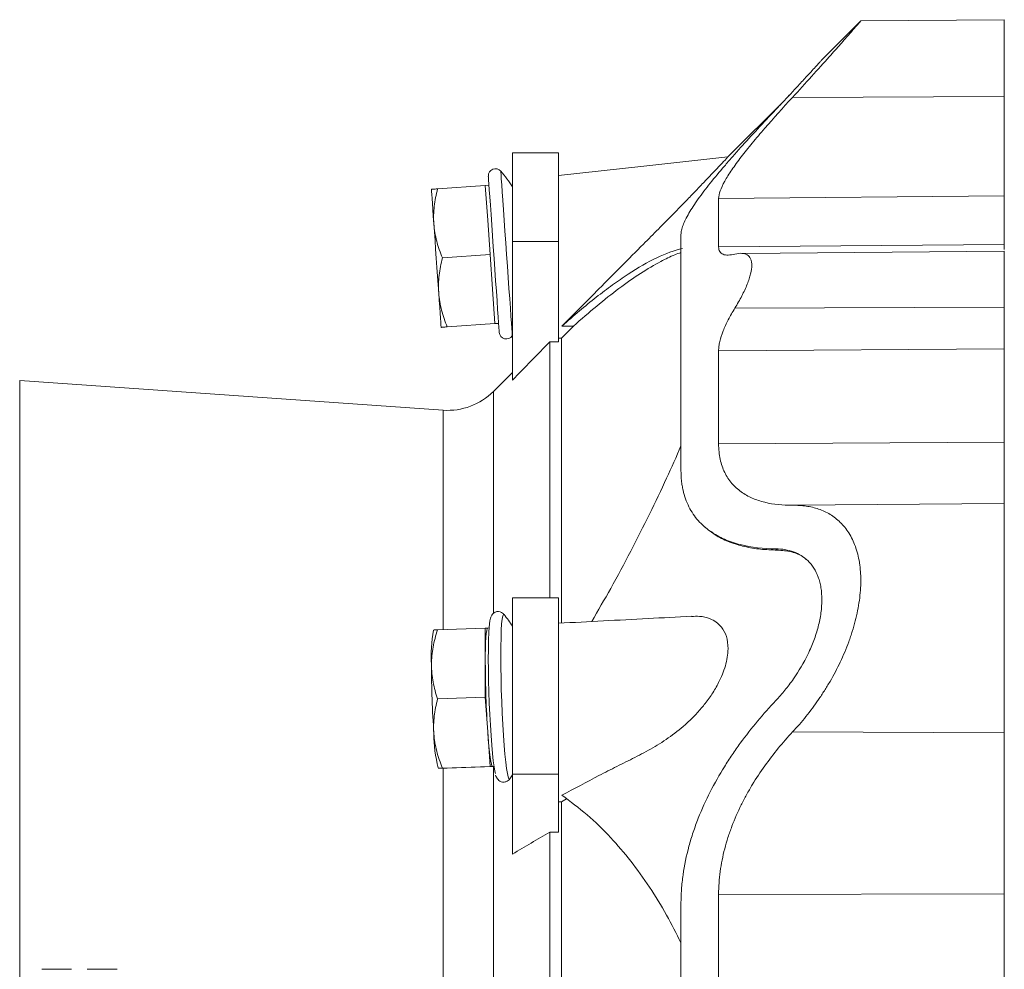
# Model space of a CAD drawing. Header units: millimetres. Extents: x -52 to 1097, y -325 to 885.
# Tile 7 of 8: x 172 to 386, y 642 to 848. Entities that reach past the tile are written whole.
import ezdxf

# ---------------------------------------------------------------- set-up
doc = ezdxf.new("R2010")
doc.units = ezdxf.units.MM

msp = doc.modelspace()

# ---------------------------------------------------------------- linework, layer by layer
at = {"color": 7, "linetype": 'Continuous', "lineweight": 15}
for p, q in [((354.46, 847.99), (346.03, 839.55)), ((385.58, 848.26), (354.45, 847.99)), ((337.93, 830.76), (325.69, 818.52)), ((288.98, 819.37), (278.98, 819.37)), ((278.98, 800.2), (278.98, 819.37)), ((288.98, 800.2), (288.98, 819.37)), ((273.08, 812.32), (262.75, 811.59)), ((273.88, 812.37), (273.08, 812.32)), ((273.08, 812.32), (273.61, 804.83)), ((273.61, 804.83), (274.13, 797.35)), ((278.98, 770.14), (278.98, 800.2)), ((288.98, 778.44), (288.98, 800.2)), ((274.13, 797.35), (263.79, 796.63)), ((274.13, 797.35), (274.65, 789.87)), ((385.58, 798.08), (328.92, 797.59)), ((274.65, 789.87), (275.18, 782.39)), ((385.58, 785.94), (327.19, 785.74)), ((275.18, 782.39), (264.84, 781.67)), ((275.18, 782.39), (275.97, 782.44)), ((292.19, 781.85), (289.58, 779.23)), ((292.19, 781.85), (289.71, 781.85)), ((289.58, 779.23), (288.98, 779.23)), ((289.58, 717.5), (289.58, 779.23)), ((287.11, 722.91), (287.11, 778.44)), ((288.98, 778.44), (287.11, 778.44)), ((278.98, 771.81), (274.85, 767.68)), ((263.97, 763.62), (172.16, 770.04)), ((385.58, 743.41), (339.75, 743.01)), ((320.56, 738.39), (320.93, 738.06)), ((336.06, 733.56), (336.39, 733.29)), ((288.98, 722.91), (278.98, 722.91)), ((278.98, 684.7), (278.98, 722.91)), ((288.98, 684.7), (288.98, 722.91)), ((261.91, 716.02), (261.84, 715.89)), ((273.08, 716.38), (262.75, 716.02)), ((273.61, 716.39), (273.08, 716.38)), ((273.08, 716.38), (273.08, 708.88)), ((273.92, 716.4), (273.61, 716.39)), ((273.08, 708.88), (273.08, 701.38)), ((273.08, 701.38), (262.75, 701.02)), ((273.08, 701.38), (273.61, 693.89)), ((273.61, 693.89), (274.13, 686.4)), ((262.88, 686.08), (262.95, 685.97)), ((274.13, 686.4), (263.79, 686.03)), ((274.97, 686.41), (264.84, 686.05)), ((274.13, 686.4), (274.65, 686.41)), ((274.65, 686.41), (274.97, 686.42)), ((274.65, 686.41), (274.97, 686.41)), ((278.4, 683.71), (278.42, 683.74)), ((278.98, 667.39), (278.98, 684.7)), ((288.98, 672.17), (288.98, 684.7)), ((289.58, 678.74), (288.98, 678.74)), ((290.72, 679.35), (289.58, 678.74)), ((289.58, 532.14), (289.58, 678.74)), ((288.98, 672.17), (287.11, 672.17)), ((287.11, 538.71), (287.11, 672.17)), ((176.94, 642.41), (183.42, 642.41)), ((186.8, 642.41), (193.28, 642.41))]:
    msp.add_line(p, q, dxfattribs=at)
at = {"color": 8, "linetype": 'Continuous', "lineweight": 0}
for p, q in [((385.58, 831.63), (339.68, 831.43)), ((385.58, 810.06), (323.66, 809.53)), ((288.98, 800.2), (278.98, 800.2)), ((385.58, 799.55), (323.66, 799.05)), ((385.58, 776.93), (323.66, 776.49)), ((172.16, 770.04), (172.16, 605.44)), ((274.85, 719.69), (274.85, 767.68)), ((263.97, 716.06), (263.97, 763.62)), ((385.58, 756.71), (323.66, 756.33)), ((385.58, 693.66), (339.68, 693.86)), ((263.97, 524.77), (263.97, 686.08)), ((274.85, 524.47), (274.85, 686.41)), ((288.98, 684.7), (278.98, 684.7)), ((385.58, 658.78), (323.66, 658.65))]:
    msp.add_line(p, q, dxfattribs=at)
at = {"color": 7, "linetype": 'Continuous', "lineweight": 15, "flags": 128}
for points in [[(325.68, 818.53), (307.46, 816.53), (288.98, 814.49)], [(273.74, 814.33), (273.74, 814.33), (273.76, 814.11), (273.8, 813.54), (273.86, 812.62), (273.95, 811.38), (274.06, 809.83), (274.18, 808.03), (274.33, 806), (274.48, 803.78), (274.65, 801.43), (274.82, 799), (274.99, 796.53), (275.16, 794.08), (275.33, 791.69), (275.49, 789.44), (275.63, 787.35), (275.76, 785.47), (275.88, 783.85), (275.97, 782.52), (276.04, 781.51), (276.09, 780.83), (276.11, 780.51), (276.11, 780.48)], [(261.41, 811.5), (261.42, 811.37), (261.45, 810.99), (261.49, 810.36), (261.55, 809.49), (261.63, 808.41), (261.72, 807.12), (261.82, 805.64), (261.94, 804.02)], [(261.94, 804.02), (262.06, 802.26), (262.19, 800.41), (262.32, 798.49), (262.46, 796.54), (262.59, 794.58), (262.73, 792.66), (262.86, 790.81), (262.98, 789.05)], [(263.5, 781.57), (263.5, 781.7), (263.47, 782.08), (263.42, 782.71), (263.36, 783.58), (263.29, 784.66), (263.2, 785.95), (263.1, 787.43), (262.98, 789.05)], [(277.17, 719.32), (277.16, 719.33), (277.15, 719.33)], [(273.08, 708.88), (273.09, 710.51), (273.12, 711.98), (273.16, 713.28), (273.22, 714.37), (273.3, 715.24), (273.39, 715.87), (273.49, 716.26), (273.61, 716.39)], [(273.75, 711.73), (273.74, 709.66), (273.76, 707.41), (273.8, 705.04), (273.86, 702.59), (273.95, 700.11), (274.06, 697.66), (274.18, 695.3), (274.33, 693.06), (274.48, 691), (274.65, 689.17), (274.82, 687.59), (274.99, 686.31), (275.16, 685.35), (275.29, 684.85)], [(274.65, 686.41), (274.53, 686.53), (274.4, 686.91), (274.27, 687.54), (274.13, 688.41), (273.99, 689.49), (273.86, 690.78), (273.73, 692.26), (273.61, 693.89)]]:
    msp.add_lwpolyline(points, dxfattribs=at)
at = {"color": 8, "linetype": 'Continuous', "lineweight": 0, "flags": 128}
for points in [[(276.44, 815.44), (276.44, 815.44), (276.46, 815.22), (276.5, 814.65), (276.56, 813.73), (276.65, 812.49), (276.76, 810.94), (276.88, 809.12), (277.03, 807.06), (277.18, 804.81), (277.35, 802.42), (277.53, 799.92), (277.7, 797.38), (277.88, 794.85), (278.05, 792.37), (278.22, 789.99), (278.38, 787.77), (278.52, 785.76), (278.64, 783.98), (278.75, 782.48), (278.83, 781.29), (278.89, 780.43), (278.92, 779.92), (278.94, 779.76)], [(277.15, 719.33), (277, 719.36), (276.86, 719.02), (276.74, 718.33), (276.63, 717.29), (276.55, 715.94), (276.49, 714.29), (276.45, 712.38)], [(276.45, 712.38), (276.44, 710.25), (276.46, 707.94), (276.5, 705.5), (276.56, 702.98), (276.65, 700.43), (276.76, 697.91), (276.88, 695.45), (277.03, 693.12), (277.18, 690.96), (277.35, 689.02), (277.53, 687.33), (277.7, 685.93), (277.88, 684.84), (278.05, 684.1), (278.22, 683.71), (278.38, 683.68), (278.4, 683.71)]]:
    msp.add_lwpolyline(points, dxfattribs=at)
at = {"color": 7, "linetype": 'Continuous', "lineweight": 15}
for centre, radius, start, end in [((275.28, 814.44), 1.53, 40.5838, 184), ((253.66, 795.92), 30, 32.4136, 40.5838), ((277.64, 780.59), 1.53, 184, 327.4162), ((253.66, 795.92), 30, 327.4162, 327.5864), ((264.95, 777.58), 14, 266, 315), ((253.66, 700.68), 30, 32.4136, 38.4448), ((292.2, 710.41), 30.85, 169.762, 183.6049), ((502, 709.36), 228.91, 180.1212, 183.8763), ((490.33, 708.95), 228.91, 180.1212, 183.8763), ((292.99, 693.7), 31.06, 180.408, 194.2105), ((253.66, 700.68), 30, 325.5601, 327.5864)]:
    msp.add_arc(centre, radius, start, end, dxfattribs=at)
for points, knots in [([(339.68, 831.43), (341.09, 832.97), (343.94, 836.08), (347.4, 839.94), (350.15, 843.04), (352.05, 845.21), (353.44, 846.8), (354.2, 847.68), (354.54, 848.07), (354.46, 847.99), (354.46, 847.99)], [0, 0, 0, 0, 0.1815902, 0.3678359, 0.5050769, 0.6458262, 0.7620802, 0.8815545, 0.9979074, 1, 1, 1, 1]), ([(385.58, 848.26), (385.58, 848.26), (385.58, 848.15), (385.58, 847.69), (385.58, 847.35), (385.58, 846.46), (385.58, 845.91), (385.58, 844.65), (385.58, 843.93), (385.58, 842.35), (385.58, 841.5), (385.58, 839.69), (385.58, 838.74), (385.58, 836.77), (385.58, 835.76), (385.58, 833.71), (385.58, 832.67), (385.58, 831.63)], [0, 0, 0, 0, 0.125, 0.125, 0.25, 0.25, 0.375, 0.375, 0.5, 0.5, 0.625, 0.625, 0.75, 0.75, 0.875, 0.875, 1, 1, 1, 1]), ([(346.03, 839.55), (346, 839.52), (345.94, 839.45), (345.46, 838.92), (344.69, 838.08), (343.55, 836.82), (341.93, 835.06), (339.99, 832.96), (338.01, 830.84), (336.72, 829.47), (336.06, 828.78)], [0, 0, 0, 0, 0.098152, 0.211907, 0.323386, 0.437404, 0.592434, 0.75192, 0.875284, 1, 1, 1, 1]), ([(339.81, 832.77), (339.8, 832.77), (339.25, 832.17), (338.61, 831.48), (337.95, 830.78), (337.93, 830.76)], [0, 0, 0, 0, 0.011254, 0.970665, 1, 1, 1, 1]), ([(323.66, 809.53), (323.66, 809.99), (323.78, 810.53), (324.22, 811.77), (324.55, 812.46), (325.19, 813.61), (325.43, 814.02), (325.95, 814.85), (326.23, 815.28), (327.13, 816.6), (327.81, 817.53), (328.93, 818.99), (329.31, 819.48), (330.12, 820.5), (330.54, 821.01), (331.82, 822.57), (332.72, 823.63), (335.53, 826.88), (337.55, 829.12), (339.68, 831.43)], [0, 0, 0, 0, 0.125, 0.125, 0.25, 0.25, 0.3125, 0.3125, 0.375, 0.375, 0.5, 0.5, 0.5625, 0.5625, 0.625, 0.625, 0.75, 0.75, 1, 1, 1, 1]), ([(385.58, 810.06), (385.58, 810.84), (385.58, 811.9), (385.58, 814.6), (385.58, 816.23), (385.58, 819.96), (385.58, 822.07), (385.58, 826.63), (385.58, 829.09), (385.58, 831.63)], [0, 0, 0, 0, 0.25, 0.25, 0.5, 0.5, 0.75, 0.75, 1, 1, 1, 1]), ([(336.06, 828.78), (333.36, 825.92), (330.78, 823.15), (327.76, 819.79), (327.17, 819.12), (326.02, 817.81), (325.46, 817.16), (323.82, 815.25), (322.8, 814.02), (320.9, 811.64), (320.03, 810.49), (318.86, 808.85), (318.49, 808.31), (317.82, 807.28), (317.51, 806.78), (316.67, 805.36), (316.24, 804.49), (315.88, 803.52), (315.81, 803.33), (315.7, 802.96), (315.65, 802.78), (315.54, 802.27), (315.5, 801.96), (315.5, 801.67)], [0, 0, 0, 0, 0.25, 0.25, 0.3125, 0.3125, 0.375, 0.375, 0.5, 0.5, 0.625, 0.625, 0.6875, 0.6875, 0.75, 0.75, 0.875, 0.875, 0.90625, 0.90625, 0.9375, 0.9375, 1, 1, 1, 1]), ([(289.71, 781.85), (292.38, 784.54), (298.26, 790.46), (305.23, 797.47), (310.6, 802.87), (313.82, 806.13), (316.56, 808.94), (318.8, 811.26), (320.58, 813.12), (322.24, 814.86), (323.55, 816.24), (324.51, 817.26), (325.16, 817.96), (325.55, 818.37), (325.78, 818.61), (325.69, 818.52), (325.69, 818.52)], [0, 0, 0, 0, 0.19458, 0.428422, 0.507184, 0.585933, 0.664182, 0.713132, 0.762635, 0.81164, 0.861813, 0.895174, 0.929326, 0.962745, 0.997462, 1, 1, 1, 1]), ([(261.41, 811.5), (261.41, 811.5), (261.44, 811.5), (261.57, 811.51), (261.66, 811.52), (262.01, 811.54), (262.34, 811.56), (262.75, 811.59)], [0, 0, 0, 0, 0.25, 0.25, 0.5, 0.5, 1, 1, 1, 1]), ([(261.94, 804.02), (261.89, 804.65), (261.88, 805.29), (261.91, 806.56), (261.96, 807.2), (262.18, 809.09), (262.43, 810.34), (262.75, 811.59)], [0, 0, 0, 0, 0.25, 0.25, 0.5, 0.5, 1, 1, 1, 1]), ([(263.79, 796.63), (263.3, 797.82), (262.88, 799.03), (262.24, 801.49), (262.02, 802.74), (261.94, 804.02)], [0, 0, 0, 0, 0.5, 0.5, 1, 1, 1, 1]), ([(315.5, 801.67), (315.5, 799.4), (315.5, 796.59), (315.5, 789.94), (315.5, 786.08), (315.5, 777.42), (315.5, 772.61), (315.5, 762.14), (315.5, 756.5), (315.5, 750.52)], [0, 0, 0, 0, 0.25, 0.25, 0.5, 0.5, 0.75, 0.75, 1, 1, 1, 1]), ([(315.81, 798.65), (314.06, 798.26), (312.21, 797.59), (308.28, 795.72), (306.21, 794.53), (302.93, 792.38), (301.8, 791.6), (300.08, 790.35), (299.49, 789.92), (298.32, 789.03), (297.73, 788.57), (294.74, 786.21), (292.27, 784.13), (289.71, 781.85)], [0, 0, 0, 0, 0.25, 0.25, 0.5, 0.5, 0.625, 0.625, 0.6875, 0.6875, 0.75, 0.75, 1, 1, 1, 1]), ([(327.19, 797.46), (326.67, 797.33), (326.19, 797.25), (325.55, 797.23), (325.34, 797.24), (324.97, 797.3), (324.79, 797.34), (324.32, 797.53), (324.08, 797.73), (323.83, 798.14), (323.77, 798.29), (323.68, 798.64), (323.66, 798.84), (323.66, 799.05)], [0, 0, 0, 0, 0.25, 0.25, 0.375, 0.375, 0.5, 0.5, 0.75, 0.75, 0.875, 0.875, 1, 1, 1, 1]), ([(385.58, 799.55), (385.58, 799.11), (385.58, 798.65), (385.58, 798.45), (385.58, 798.44)], [0, 0, 0, 0, 0.943857, 1, 1, 1, 1]), ([(262.98, 789.05), (262.94, 789.69), (262.92, 790.33), (262.96, 791.6), (263, 792.23), (263.22, 794.13), (263.47, 795.38), (263.79, 796.63)], [0, 0, 0, 0, 0.25, 0.25, 0.5, 0.5, 1, 1, 1, 1]), ([(292.19, 781.85), (293.89, 783.33), (297.28, 786.29), (302.14, 790.1), (306.79, 793.38), (310.78, 795.72), (313.67, 797.15), (315.05, 797.63), (315.5, 797.78)], [0, 0, 0, 0, 0.193696, 0.387378, 0.5861, 0.784804, 0.929718, 1, 1, 1, 1]), ([(327.19, 797.46), (327.74, 797.58), (328.24, 797.64), (328.91, 797.6), (329.12, 797.57), (329.5, 797.47), (329.69, 797.39), (330.17, 797.1), (330.42, 796.82), (330.67, 796.26), (330.74, 796.05), (330.83, 795.58), (330.85, 795.32), (330.85, 794.5), (330.77, 793.87), (330.51, 792.82), (330.4, 792.45), (330.16, 791.69), (330.01, 791.3), (329.69, 790.5), (329.51, 790.09), (329.12, 789.24), (328.91, 788.82), (328.24, 787.52), (327.74, 786.64), (327.19, 785.74)], [0, 0, 0, 0, 0.125, 0.125, 0.1875, 0.1875, 0.25, 0.25, 0.375, 0.375, 0.4375, 0.4375, 0.5, 0.5, 0.625, 0.625, 0.6875, 0.6875, 0.75, 0.75, 0.8125, 0.8125, 0.875, 0.875, 1, 1, 1, 1]), ([(385.58, 785.94), (385.58, 787.32), (385.58, 790.17), (385.58, 793.7), (385.58, 796.18), (385.58, 797.65), (385.58, 797.94), (385.58, 798.08)], [0, 0, 0, 0, 0.2099342, 0.4306481, 0.6560381, 0.8320764, 1, 1, 1, 1]), ([(264.84, 781.67), (264.35, 782.86), (263.93, 784.07), (263.29, 786.53), (263.07, 787.78), (262.98, 789.05)], [0, 0, 0, 0, 0.5, 0.5, 1, 1, 1, 1]), ([(327.19, 785.74), (326.67, 784.9), (326.19, 784.06), (325.55, 782.82), (325.34, 782.41), (324.97, 781.59), (324.79, 781.18), (324.32, 779.99), (324.08, 779.23), (323.83, 778.16), (323.77, 777.81), (323.68, 777.13), (323.66, 776.8), (323.66, 776.49)], [0, 0, 0, 0, 0.25, 0.25, 0.375, 0.375, 0.5, 0.5, 0.75, 0.75, 0.875, 0.875, 1, 1, 1, 1]), ([(385.58, 785.94), (385.58, 784.17), (385.58, 782.47), (385.58, 779.41), (385.58, 778.05), (385.58, 776.93)], [0, 0, 0, 0, 0.5, 0.5, 1, 1, 1, 1]), ([(263.5, 781.57), (263.5, 781.57), (263.54, 781.57), (263.66, 781.58), (263.75, 781.59), (264.1, 781.61), (264.44, 781.64), (264.84, 781.67)], [0, 0, 0, 0, 0.25, 0.25, 0.5, 0.5, 1, 1, 1, 1]), ([(315.5, 755.86), (314.48, 753.54), (312.34, 748.68), (308.69, 741.03), (304.64, 733.04), (300.47, 725.24), (297.54, 720.2), (296.16, 717.81)], [0, 0, 0, 0, 0.186353, 0.391011, 0.601272, 0.811551, 1, 1, 1, 1]), ([(323.66, 756.33), (323.66, 755.12), (323.78, 754.01), (324.22, 751.94), (324.55, 750.99), (325.19, 749.68), (325.43, 749.26), (325.95, 748.47), (326.23, 748.1), (327.13, 747.05), (327.81, 746.44), (328.93, 745.65), (329.31, 745.4), (330.12, 744.95), (330.54, 744.74), (331.82, 744.18), (332.72, 743.88), (335.53, 743.18), (337.55, 742.98), (339.68, 743.01)], [0, 0, 0, 0, 0.125, 0.125, 0.25, 0.25, 0.3125, 0.3125, 0.375, 0.375, 0.5, 0.5, 0.5625, 0.5625, 0.625, 0.625, 0.75, 0.75, 1, 1, 1, 1]), ([(385.58, 756.71), (385.58, 754.65), (385.58, 752.76), (385.58, 749.43), (385.58, 747.99), (385.58, 745.69), (385.58, 744.82), (385.58, 743.68), (385.58, 743.4), (385.58, 743.41)], [0, 0, 0, 0, 0.25, 0.25, 0.5, 0.5, 0.75, 0.75, 1, 1, 1, 1]), ([(336.06, 733.56), (333.36, 733.57), (330.78, 733.85), (327.76, 734.62), (327.17, 734.8), (326.02, 735.19), (325.46, 735.41), (323.82, 736.13), (322.8, 736.7), (320.9, 738.04), (320.03, 738.81), (318.86, 740.13), (318.49, 740.6), (317.82, 741.6), (317.51, 742.12), (316.67, 743.76), (316.24, 744.96), (315.88, 746.6), (315.81, 746.93), (315.7, 747.62), (315.65, 747.97), (315.54, 749.03), (315.5, 749.76), (315.5, 750.52)], [0, 0, 0, 0, 0.25, 0.25, 0.3125, 0.3125, 0.375, 0.375, 0.5, 0.5, 0.625, 0.625, 0.6875, 0.6875, 0.75, 0.75, 0.875, 0.875, 0.90625, 0.90625, 0.9375, 0.9375, 1, 1, 1, 1]), ([(339.68, 693.86), (340.68, 694.94), (341.66, 696.06), (343.53, 698.39), (344.44, 699.6), (345.74, 701.5), (346.17, 702.14), (347, 703.46), (347.41, 704.14), (348.61, 706.19), (349.34, 707.59), (350.7, 710.45), (351.32, 711.92), (352.01, 713.79), (352.14, 714.17), (352.4, 714.92), (352.52, 715.3), (352.87, 716.42), (353.09, 717.17), (353.66, 719.42), (353.96, 720.91), (354.37, 723.88), (354.47, 725.31), (354.47, 727.37), (354.45, 728.04), (354.37, 729.03), (354.34, 729.36), (354.27, 730), (354.22, 730.32), (353.97, 731.88), (353.68, 733.03), (353.1, 734.62), (352.89, 735.13), (352.42, 736.1), (352.16, 736.56), (351.34, 737.87), (350.72, 738.63), (349.7, 739.63), (349.34, 739.94), (348.6, 740.52), (348.22, 740.78), (347.04, 741.49), (346.21, 741.87), (344.47, 742.47), (343.56, 742.69), (342.14, 742.89), (341.66, 742.94), (340.68, 743), (340.18, 743.01), (339.68, 743.01)], [0, 0, 0, 0, 0.0625, 0.0625, 0.125, 0.125, 0.15625, 0.15625, 0.1875, 0.1875, 0.25, 0.25, 0.3125, 0.3125, 0.328125, 0.328125, 0.34375, 0.34375, 0.375, 0.375, 0.4375, 0.4375, 0.5, 0.5, 0.53125, 0.53125, 0.546875, 0.546875, 0.5625, 0.5625, 0.625, 0.625, 0.65625, 0.65625, 0.6875, 0.6875, 0.75, 0.75, 0.78125, 0.78125, 0.8125, 0.8125, 0.875, 0.875, 0.9375, 0.9375, 0.96875, 0.96875, 1, 1, 1, 1]), ([(385.58, 743.41), (385.58, 743.41), (385.58, 743.35), (385.58, 743.07), (385.58, 742.86), (385.58, 742.25), (385.58, 741.86), (385.58, 740.88), (385.58, 740.3), (385.58, 738.93), (385.58, 738.14), (385.58, 736.37), (385.58, 735.38), (385.58, 733.23), (385.58, 732.06), (385.58, 729.56), (385.58, 728.24), (385.58, 725.47), (385.58, 724.03), (385.58, 721.07), (385.58, 719.56), (385.58, 716.52), (385.58, 714.99), (385.58, 711.95), (385.58, 710.44), (385.58, 707.49), (385.58, 706.05), (385.58, 703.27), (385.58, 701.92), (385.58, 699.35), (385.58, 698.13), (385.58, 695.8), (385.58, 694.7), (385.58, 693.66)], [0, 0, 0, 0, 0.0625, 0.0625, 0.125, 0.125, 0.1875, 0.1875, 0.25, 0.25, 0.3125, 0.3125, 0.375, 0.375, 0.4375, 0.4375, 0.5, 0.5, 0.5625, 0.5625, 0.625, 0.625, 0.6875, 0.6875, 0.75, 0.75, 0.8125, 0.8125, 0.875, 0.875, 0.9375, 0.9375, 1, 1, 1, 1]), ([(322.08, 737.32), (322.46, 737), (323.63, 736.01), (326.09, 734.97), (329.26, 733.98), (332.7, 733.4), (335.16, 733.33), (336.39, 733.29)], [0, 0, 0, 0, 0.103594, 0.324412, 0.545303, 0.77263, 1, 1, 1, 1]), ([(346.04, 722.5), (346.04, 723.43), (345.97, 724.3), (345.77, 725.54), (345.69, 725.94), (345.49, 726.71), (345.37, 727.09), (344.98, 728.16), (344.66, 728.8), (344.11, 729.68), (343.91, 729.95), (343.49, 730.47), (343.27, 730.72), (342.12, 731.84), (341.06, 732.49), (339.28, 733.13), (338.66, 733.29), (337.39, 733.5), (336.74, 733.55), (336.06, 733.56)], [0, 0, 0, 0, 0.125, 0.125, 0.1875, 0.1875, 0.25, 0.25, 0.375, 0.375, 0.4375, 0.4375, 0.5, 0.5, 0.75, 0.75, 0.875, 0.875, 1, 1, 1, 1]), ([(336.39, 733.29), (337.42, 733.2), (339.48, 733.03), (341.55, 732.22), (342.47, 731.4), (342.63, 731.26)], [0, 0, 0, 0, 0.45156, 0.902337, 1, 1, 1, 1]), ([(346.04, 722.5), (346.04, 721.58), (345.97, 720.63), (345.77, 719.17), (345.69, 718.68), (345.49, 717.68), (345.37, 717.18), (344.98, 715.68), (344.66, 714.68), (344.11, 713.2), (343.91, 712.71), (343.49, 711.73), (343.27, 711.24), (342.12, 708.86), (341.06, 707.06), (339.28, 704.51), (338.66, 703.69), (337.39, 702.13), (336.74, 701.38), (336.06, 700.66)], [0, 0, 0, 0, 0.125, 0.125, 0.1875, 0.1875, 0.25, 0.25, 0.375, 0.375, 0.4375, 0.4375, 0.5, 0.5, 0.75, 0.75, 0.875, 0.875, 1, 1, 1, 1]), ([(277.2, 719.25), (277.15, 719.32), (277.03, 719.5), (276.62, 719.82), (275.95, 720.02), (275.25, 719.89), (274.75, 719.55), (274.47, 719.19), (274.3, 718.85), (274.18, 718.47), (274.07, 717.92), (273.96, 717.08), (273.87, 715.91), (273.81, 714.48), (273.77, 713.07), (273.76, 712.12), (273.75, 711.8)], [0, 0, 0, 0, 0.028426, 0.069594, 0.112055, 0.159357, 0.197773, 0.235225, 0.27792, 0.335427, 0.430615, 0.557918, 0.679611, 0.807996, 0.933821, 1, 1, 1, 1]), ([(317.78, 718.95), (314.65, 718.78), (305.05, 718.26), (295.45, 717.77), (288.98, 717.44)], [0, 0, 0, 0, 0.326586, 1, 1, 1, 1]), ([(289.71, 680.13), (292.38, 681.57), (296.34, 683.72), (301.62, 686.41), (305.51, 688.3), (309.4, 690.37), (313.23, 692.79), (316.37, 695.3), (318.8, 697.7), (320.59, 699.76), (322.25, 702.04), (323.56, 704.27), (324.51, 706.35), (325.16, 708.2), (325.58, 710.07), (325.79, 712.32), (325.46, 714.68), (324.44, 716.55), (323.17, 717.73), (321.58, 718.56), (319.78, 719), (318.36, 718.92), (317.78, 718.89)], [0, 0, 0, 0, 0.148199, 0.219968, 0.292159, 0.364065, 0.435306, 0.506275, 0.543779, 0.581261, 0.619064, 0.656799, 0.682523, 0.708217, 0.734172, 0.760104, 0.804625, 0.848096, 0.881436, 0.914834, 0.965514, 1, 1, 1, 1]), ([(262.75, 716.02), (262.34, 714.78), (262, 713.52), (261.54, 711), (261.41, 709.74), (261.41, 708.47)], [0, 0, 0, 0, 0.5, 0.5, 1, 1, 1, 1]), ([(262.75, 716.02), (262.45, 716), (261.95, 715.98), (261.97, 715.98), (261.97, 715.98)], [0, 0, 0, 0, 0.605888, 1, 1, 1, 1]), ([(261.41, 708.47), (261.41, 707.83), (261.44, 707.2), (261.57, 705.93), (261.66, 705.3), (262.01, 703.43), (262.34, 702.22), (262.75, 701.02)], [0, 0, 0, 0, 0.25, 0.25, 0.5, 0.5, 1, 1, 1, 1]), ([(261.94, 693.48), (261.89, 694.11), (261.88, 694.75), (261.91, 696.02), (261.96, 696.65), (262.18, 698.54), (262.43, 699.78), (262.75, 701.02)], [0, 0, 0, 0, 0.25, 0.25, 0.5, 0.5, 1, 1, 1, 1]), ([(336.06, 700.66), (333.36, 697.8), (330.78, 694.74), (327.76, 690.61), (327.17, 689.76), (326.02, 688.05), (325.46, 687.19), (323.82, 684.56), (322.8, 682.75), (320.9, 679.04), (320.03, 677.13), (318.86, 674.16), (318.49, 673.15), (317.82, 671.12), (317.51, 670.1), (316.67, 667.03), (316.24, 664.97), (315.88, 662.36), (315.81, 661.84), (315.7, 660.79), (315.65, 660.26), (315.54, 658.68), (315.5, 657.64), (315.5, 656.6)], [0, 0, 0, 0, 0.25, 0.25, 0.3125, 0.3125, 0.375, 0.375, 0.5, 0.5, 0.625, 0.625, 0.6875, 0.6875, 0.75, 0.75, 0.875, 0.875, 0.90625, 0.90625, 0.9375, 0.9375, 1, 1, 1, 1]), ([(323.66, 658.65), (323.66, 660.31), (323.78, 661.96), (324.22, 665.26), (324.55, 666.91), (325.19, 669.37), (325.43, 670.2), (325.95, 671.82), (326.23, 672.62), (327.13, 674.99), (327.81, 676.53), (328.93, 678.78), (329.31, 679.52), (330.12, 680.99), (330.54, 681.71), (331.82, 683.84), (332.72, 685.2), (335.53, 689.14), (337.55, 691.58), (339.68, 693.86)], [0, 0, 0, 0, 0.125, 0.125, 0.25, 0.25, 0.3125, 0.3125, 0.375, 0.375, 0.5, 0.5, 0.5625, 0.5625, 0.625, 0.625, 0.75, 0.75, 1, 1, 1, 1]), ([(385.58, 658.78), (385.58, 661.62), (385.58, 664.59), (385.58, 670.61), (385.58, 673.67), (385.58, 679.71), (385.58, 682.69), (385.58, 688.4), (385.58, 691.13), (385.58, 693.66)], [0, 0, 0, 0, 0.25, 0.25, 0.5, 0.5, 0.75, 0.75, 1, 1, 1, 1]), ([(263.79, 686.03), (263.3, 687.25), (262.88, 688.47), (262.24, 690.95), (262.02, 692.2), (261.94, 693.48)], [0, 0, 0, 0, 0.5, 0.5, 1, 1, 1, 1]), ([(264.84, 686.05), (264.35, 686.04), (263.93, 686.02), (263.29, 686), (263.07, 686), (262.98, 686)], [0, 0, 0, 0, 0.5, 0.5, 1, 1, 1, 1]), ([(262.99, 686), (263, 686), (263.02, 686), (263.51, 686.02), (263.79, 686.03)], [0, 0, 0, 0, 0.428868, 1, 1, 1, 1]), ([(275.33, 684.53), (275.38, 684.38), (275.46, 684.13), (275.65, 683.76), (275.98, 683.36), (276.5, 683.04), (277.2, 682.94), (277.84, 683.15), (278.26, 683.51), (278.43, 683.75), (278.48, 683.84), (278.48, 683.85)], [0, 0, 0, 0, 0.197269, 0.3494197, 0.4569814, 0.5663361, 0.6791823, 0.7943954, 0.8926697, 0.9934848, 1, 1, 1, 1]), ([(315.5, 648.13), (314.48, 650.17), (312.34, 654.44), (308.68, 660.35), (304.64, 665.98), (300.13, 671.24), (295.18, 676.08), (291.54, 678.78), (289.71, 680.13)], [0, 0, 0, 0, 0.1451712, 0.3046027, 0.4683993, 0.6322085, 0.8154718, 1, 1, 1, 1]), ([(315.5, 656.6), (315.5, 648.34), (315.5, 639.89), (315.5, 622.77), (315.5, 614.11), (315.5, 596.77), (315.5, 588.11), (315.5, 570.99), (315.5, 562.54), (315.5, 554.28)], [0, 0, 0, 0, 0.25, 0.25, 0.5, 0.5, 0.75, 0.75, 1, 1, 1, 1])]:
    msp.add_open_spline(points, degree=3, knots=knots, dxfattribs=at)
for points in [[(323.66, 809.53), (323.66, 806.77), (323.66, 803.26), (323.66, 799.05)], [(385.58, 810.06), (385.58, 807.28), (385.58, 803.76), (385.58, 799.55)], [(287.11, 778.44), (284.4, 775.68), (281.69, 772.91), (278.98, 770.14)], [(385.58, 756.71), (385.58, 764.02), (385.58, 770.79), (385.58, 776.93)], [(323.66, 756.33), (323.66, 763.61), (323.66, 770.37), (323.66, 776.49)], [(287.11, 672.17), (284.4, 670.58), (281.69, 668.99), (278.98, 667.39)], [(323.66, 658.65), (323.66, 648.6), (323.66, 638.33), (323.66, 628)], [(385.58, 658.78), (385.58, 648.71), (385.58, 638.41), (385.58, 628.06)]]:
    msp.add_open_spline(points, degree=3, dxfattribs=at)

doc.saveas('drawing.dxf')
